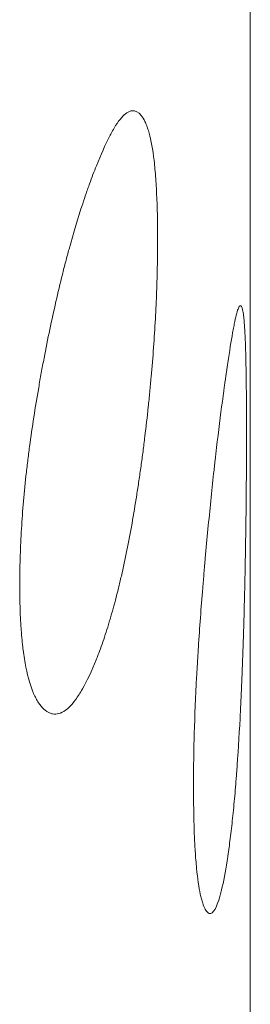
# Model space of a CAD drawing. Header units: millimetres. Extents: x 4 to 1188, y 1 to 840.
# Tile 167 of 203: x 985.671 to 986.106, y 247.832 to 249.693. Entities that reach past the tile are written whole.
import ezdxf

# ---------------------------------------------------------------- set-up
doc = ezdxf.new("R2010")
doc.units = ezdxf.units.MM
doc.layers.add('1', color=7, linetype='Continuous')

msp = doc.modelspace()

# ---------------------------------------------------------------- linework, layer by layer
at = {"layer": '1', "color": 154, "linetype": 'Continuous', "lineweight": 13}
msp.add_line((986.1064, 142.3019), (986.1064, 256.7281), dxfattribs=at)
for points, knots in [([(985.9314, 249.2788), (985.9314, 249.2769), (985.9314, 249.2749), (985.9314, 249.271), (985.9314, 249.2651), (985.9313, 249.2512), (985.931, 249.2309), (985.9306, 249.2142), (985.9303, 249.2015), (985.9301, 249.1972), (985.9298, 249.1887), (985.9297, 249.1844), (985.9283, 249.1456), (985.9264, 249.1101), (985.9224, 249.0552), (985.9209, 249.0367), (985.9188, 249.0131), (985.9184, 249.0084), (985.9175, 248.9989), (985.9162, 248.9847), (985.9147, 248.9706), (985.9118, 248.9424), (985.9096, 248.9237), (985.9062, 248.8957), (985.905, 248.8864), (985.9026, 248.8679), (985.9013, 248.8586), (985.8988, 248.8401), (985.8974, 248.8309), (985.8954, 248.8171), (985.8947, 248.8125), (985.8933, 248.8033), (985.8926, 248.7988), (985.8891, 248.7762), (985.8861, 248.7584), (985.8769, 248.7063), (985.8702, 248.6731), (985.862, 248.6375), (985.8611, 248.6336), (985.8593, 248.6259), (985.8565, 248.6144), (985.8537, 248.6033), (985.848, 248.5816), (985.8441, 248.5678), (985.8362, 248.5415), (985.8321, 248.529), (985.8259, 248.5111), (985.8238, 248.5053), (985.8207, 248.4968), (985.8196, 248.494), (985.8175, 248.4885), (985.8164, 248.4858), (985.8068, 248.4618), (985.7982, 248.4432), (985.7852, 248.4203), (985.7808, 248.4135), (985.7721, 248.4016), (985.7678, 248.3967), (985.7551, 248.3848), (985.7448, 248.3797), (985.7351, 248.3804), (985.7312, 248.3811), (985.7293, 248.3817), (985.7237, 248.3841), (985.7201, 248.3866), (985.7131, 248.3931), (985.7097, 248.3971), (985.7048, 248.4044), (985.7025, 248.4084), (985.7002, 248.4128), (985.6987, 248.4159), (985.698, 248.4175), (985.6914, 248.4325), (985.6865, 248.4491), (985.6806, 248.4792), (985.6784, 248.4928), (985.6767, 248.5078), (985.676, 248.5139), (985.6757, 248.517), (985.6747, 248.5265), (985.6742, 248.533), (985.6718, 248.5661), (985.6707, 248.6023), (985.671, 248.6416), (985.6713, 248.6576), (985.6715, 248.6657), (985.6722, 248.6904), (985.6729, 248.7071), (985.6758, 248.7583), (985.6788, 248.7937), (985.6833, 248.8353), (985.6839, 248.8399), (985.6849, 248.8492), (985.6866, 248.8631), (985.6883, 248.877), (985.692, 248.9049), (985.6947, 248.9234), (985.7005, 248.9605), (985.7035, 248.979), (985.7084, 249.0069), (985.71, 249.0161), (985.7126, 249.0301), (985.7134, 249.0347), (985.7151, 249.044), (985.716, 249.0486), (985.7239, 249.0899), (985.7314, 249.1257), (985.7432, 249.1776), (985.7473, 249.1947), (985.7525, 249.2155), (985.7535, 249.2197), (985.7556, 249.2279), (985.7567, 249.232), (985.7599, 249.244), (985.762, 249.2519), (985.7726, 249.2907), (985.7812, 249.3192), (985.792, 249.3521), (985.7952, 249.3617), (985.7985, 249.3711), (985.8007, 249.3772), (985.8018, 249.3803), (985.8072, 249.3952), (985.8115, 249.4065), (985.8242, 249.4383), (985.8324, 249.457), (985.8415, 249.4744), (985.8425, 249.4763), (985.8444, 249.48), (985.8474, 249.4853), (985.8541, 249.4965), (985.8633, 249.509), (985.8719, 249.5168), (985.8777, 249.5198), (985.8801, 249.5206), (985.8817, 249.521), (985.8825, 249.5211), (985.8895, 249.5218), (985.8951, 249.5187), (985.9027, 249.5094), (985.9052, 249.5056), (985.908, 249.4996), (985.9086, 249.4984), (985.9097, 249.4958), (985.9114, 249.4917), (985.9129, 249.4872), (985.9179, 249.4711), (985.9211, 249.4548), (985.9244, 249.4297), (985.9251, 249.4244), (985.9262, 249.4135), (985.9267, 249.4078), (985.9282, 249.3903), (985.929, 249.3779), (985.9308, 249.3387), (985.9314, 249.3099), (985.9314, 249.2788)], [0, 0, 0, 0, 0.001953, 0.001953, 0.003906, 0.007812, 0.015625, 0.023437, 0.023437, 0.027344, 0.027344, 0.03125, 0.03125, 0.0625, 0.0625, 0.078125, 0.078125, 0.082031, 0.082031, 0.085937, 0.09375, 0.09375, 0.109375, 0.109375, 0.117187, 0.117187, 0.125, 0.125, 0.132812, 0.132812, 0.136719, 0.136719, 0.140625, 0.140625, 0.15625, 0.15625, 0.1875, 0.1875, 0.191406, 0.191406, 0.195312, 0.203125, 0.203125, 0.21875, 0.21875, 0.234375, 0.234375, 0.242188, 0.242188, 0.246094, 0.246094, 0.25, 0.25, 0.28125, 0.28125, 0.296875, 0.296875, 0.3125, 0.3125, 0.34375, 0.351563, 0.351563, 0.359375, 0.359375, 0.375, 0.375, 0.390625, 0.390625, 0.398438, 0.402344, 0.402344, 0.40625, 0.40625, 0.4375, 0.4375, 0.453125, 0.457031, 0.457031, 0.460938, 0.460938, 0.46875, 0.46875, 0.5, 0.507813, 0.507813, 0.515625, 0.515625, 0.53125, 0.53125, 0.5625, 0.5625, 0.566406, 0.566406, 0.570313, 0.578125, 0.578125, 0.59375, 0.59375, 0.609375, 0.609375, 0.617188, 0.617188, 0.621094, 0.621094, 0.625, 0.625, 0.65625, 0.65625, 0.671875, 0.671875, 0.675781, 0.675781, 0.679688, 0.679688, 0.6875, 0.6875, 0.71875, 0.71875, 0.726563, 0.730469, 0.730469, 0.734375, 0.734375, 0.75, 0.75, 0.78125, 0.78125, 0.785156, 0.785156, 0.789063, 0.796875, 0.8125, 0.828125, 0.835938, 0.839844, 0.839844, 0.84375, 0.84375, 0.875, 0.875, 0.890625, 0.890625, 0.894531, 0.894531, 0.898438, 0.90625, 0.90625, 0.9375, 0.9375, 0.945313, 0.945313, 0.953125, 0.953125, 0.96875, 0.96875, 1, 1, 1, 1]), ([(986.0993, 248.9125), (986.0993, 248.9106), (986.0993, 248.9086), (986.0993, 248.9047), (986.0993, 248.8988), (986.0992, 248.8849), (986.0992, 248.8646), (986.0991, 248.8478), (986.099, 248.8351), (986.099, 248.8309), (986.099, 248.8223), (986.0989, 248.818), (986.0986, 248.7792), (986.0982, 248.7436), (986.0974, 248.6885), (986.097, 248.6698), (986.0966, 248.6462), (986.0965, 248.6414), (986.0962, 248.6319), (986.0959, 248.6177), (986.0956, 248.6034), (986.0949, 248.5751), (986.0943, 248.5563), (986.0935, 248.5281), (986.0932, 248.5188), (986.0925, 248.5001), (986.0922, 248.4908), (986.0915, 248.4722), (986.0912, 248.4629), (986.0906, 248.4489), (986.0904, 248.4443), (986.09, 248.4351), (986.0898, 248.4305), (986.0888, 248.4077), (986.088, 248.3898), (986.0853, 248.3373), (986.0832, 248.3036), (986.0805, 248.2676), (986.0802, 248.2637), (986.0796, 248.2558), (986.0787, 248.2442), (986.0778, 248.233), (986.0758, 248.211), (986.0744, 248.197), (986.0716, 248.1702), (986.0702, 248.1575), (986.0679, 248.1393), (986.0671, 248.1333), (986.0659, 248.1247), (986.0655, 248.1218), (986.0647, 248.1162), (986.0643, 248.1134), (986.0606, 248.0888), (986.0572, 248.0698), (986.0518, 248.0461), (986.05, 248.0391), (986.0463, 248.0267), (986.0444, 248.0215), (986.0389, 248.0089), (986.0344, 248.0032), (986.0299, 248.0033), (986.0281, 248.0038), (986.0273, 248.0043), (986.0246, 248.0064), (986.023, 248.0086), (986.0197, 248.0147), (986.0181, 248.0185), (986.0158, 248.0255), (986.0146, 248.0294), (986.0135, 248.0337), (986.0128, 248.0367), (986.0124, 248.0383), (986.0093, 248.0528), (986.0069, 248.0692), (986.004, 248.0989), (986.0029, 248.1124), (986.002, 248.1273), (986.0017, 248.1333), (986.0015, 248.1364), (986.0011, 248.1458), (986.0008, 248.1523), (985.9996, 248.1853), (985.9991, 248.2214), (985.9992, 248.2607), (985.9993, 248.2767), (985.9994, 248.2849), (985.9998, 248.3095), (986.0001, 248.3263), (986.0016, 248.3777), (986.0031, 248.4133), (986.0053, 248.4551), (986.0056, 248.4598), (986.0061, 248.4692), (986.0069, 248.4832), (986.0078, 248.4972), (986.0096, 248.5252), (986.0109, 248.5439), (986.0137, 248.5814), (986.0151, 248.6001), (986.0174, 248.6282), (986.0182, 248.6376), (986.0194, 248.6517), (986.0198, 248.6564), (986.0206, 248.6657), (986.0211, 248.6704), (986.0248, 248.7122), (986.0282, 248.7484), (986.0336, 248.8011), (986.0354, 248.8183), (986.0377, 248.8395), (986.0382, 248.8437), (986.0391, 248.852), (986.0396, 248.8562), (986.041, 248.8684), (986.0419, 248.8764), (986.0465, 248.9158), (986.0501, 248.9448), (986.0546, 248.9783), (986.0559, 248.9881), (986.0572, 248.9977), (986.0581, 249.0039), (986.0585, 249.007), (986.0607, 249.0223), (986.0624, 249.0338), (986.0672, 249.0664), (986.0703, 249.0855), (986.0735, 249.1034), (986.0739, 249.1054), (986.0746, 249.1092), (986.0756, 249.1146), (986.0779, 249.1262), (986.081, 249.1392), (986.0837, 249.1475), (986.0855, 249.1508), (986.0862, 249.1517), (986.0867, 249.1522), (986.0869, 249.1523), (986.089, 249.1534), (986.0905, 249.1506), (986.0926, 249.1417), (986.0932, 249.1379), (986.0939, 249.1321), (986.0941, 249.1309), (986.0944, 249.1284), (986.0948, 249.1244), (986.0951, 249.12), (986.0963, 249.1041), (986.0971, 249.0879), (986.0978, 249.063), (986.0979, 249.0578), (986.0982, 249.0469), (986.0983, 249.0412), (986.0986, 249.0238), (986.0988, 249.0114), (986.0992, 248.9723), (986.0993, 248.9436), (986.0993, 248.9125)], [0, 0, 0, 0, 0.001953, 0.001953, 0.003906, 0.007813, 0.015625, 0.023438, 0.023438, 0.027344, 0.027344, 0.03125, 0.03125, 0.0625, 0.0625, 0.078125, 0.078125, 0.082031, 0.082031, 0.085938, 0.09375, 0.09375, 0.109375, 0.109375, 0.117188, 0.117188, 0.125, 0.125, 0.132813, 0.132813, 0.136719, 0.136719, 0.140625, 0.140625, 0.15625, 0.15625, 0.1875, 0.1875, 0.191406, 0.191406, 0.195313, 0.203125, 0.203125, 0.21875, 0.21875, 0.234375, 0.234375, 0.242188, 0.242188, 0.246094, 0.246094, 0.25, 0.25, 0.28125, 0.28125, 0.296875, 0.296875, 0.3125, 0.3125, 0.34375, 0.351563, 0.351563, 0.359375, 0.359375, 0.375, 0.375, 0.390625, 0.390625, 0.398438, 0.402344, 0.402344, 0.40625, 0.40625, 0.4375, 0.4375, 0.453125, 0.457031, 0.457031, 0.460938, 0.460938, 0.46875, 0.46875, 0.5, 0.507813, 0.507813, 0.515625, 0.515625, 0.53125, 0.53125, 0.5625, 0.5625, 0.566406, 0.566406, 0.570313, 0.578125, 0.578125, 0.59375, 0.59375, 0.609375, 0.609375, 0.617188, 0.617188, 0.621094, 0.621094, 0.625, 0.625, 0.65625, 0.65625, 0.671875, 0.671875, 0.675781, 0.675781, 0.679688, 0.679688, 0.6875, 0.6875, 0.71875, 0.71875, 0.726563, 0.730469, 0.730469, 0.734375, 0.734375, 0.75, 0.75, 0.78125, 0.78125, 0.785156, 0.785156, 0.789063, 0.796875, 0.8125, 0.828125, 0.835937, 0.839844, 0.839844, 0.84375, 0.84375, 0.875, 0.875, 0.890625, 0.890625, 0.894531, 0.894531, 0.898437, 0.90625, 0.90625, 0.9375, 0.9375, 0.945312, 0.945312, 0.953125, 0.953125, 0.96875, 0.96875, 1, 1, 1, 1])]:
    msp.add_open_spline(points, degree=3, knots=knots, dxfattribs=at)

doc.saveas('drawing.dxf')
